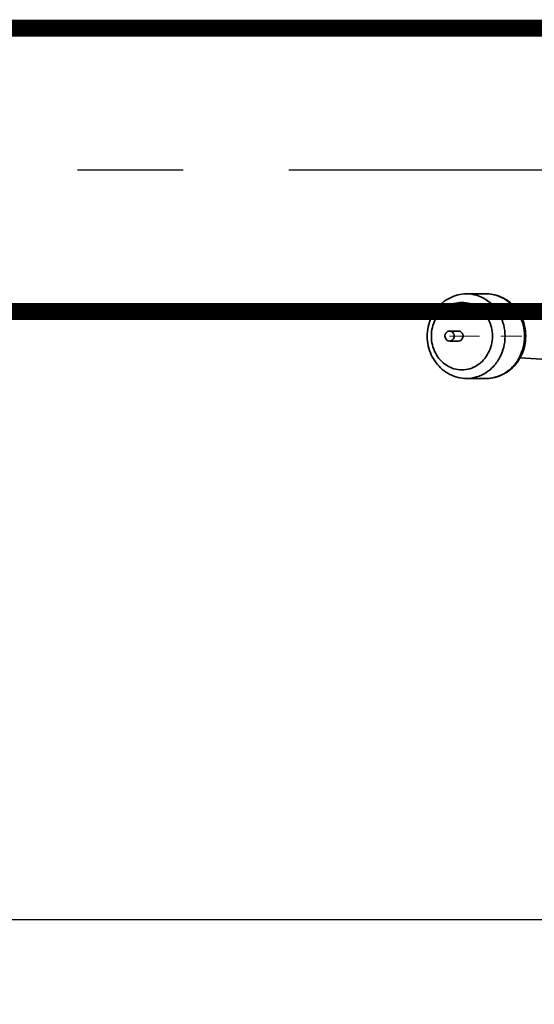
# Model space of a CAD drawing. Header units: inches. Extents: x -341304 to 31571016, y -692717 to 2132253.
# Tile 113 of 256: x 448715 to 451757, y -296417 to -290596. Entities that reach past the tile are written whole.
import ezdxf

# ---------------------------------------------------------------- set-up
doc = ezdxf.new("R2010")
doc.units = ezdxf.units.IN
doc.header["$MEASUREMENT"] = 0
for name, pattern in [('CENTER', [2, 1.25, -0.25, 0.25, -0.25]), ('CENTRE', [1.5, 0.75, -0.25, 0.25, -0.25]), ('DASHDOT', [1, 0.5, -0.25, 0, -0.25])]:
    doc.linetypes.add(name, pattern=pattern)
doc.styles.add('ROMANS', font='romans')
doc.dimstyles.new('User600', dxfattribs={"dimscale": 500, "dimtxt": 1.5, "dimasz": 1.25, "dimexe": 1, "dimexo": 1, "dimgap": 0.4, "dimtad": 1, "dimdec": 0, "dimzin": 0, "dimdsep": 46, "dimtxsty": 'ROMANS', "dimcen": 1, "dimclrd": 8, "dimclre": 8, "dimclrt": 3, "dimadec": 0, "dimazin": 0, "dimtfac": 1, "dimtdec": 0, "dimtix": 1, "dimtofl": 0, "dimtmove": 0, "dimatfit": 3, "dimfxl": 1, "dimtolj": 1, "dimtzin": 0, "dimarcsym": 0})

# ---------------------------------------------------------------- blocks, each defined once
blk = doc.blocks.new('tyyyy')
at = {"color": 230, "linetype": 'Continuous', "lineweight": 35}
for p, q in [((-1275237.2, 585499.2), (-1275352.9, 585499.2)), ((-1273239.7, 585487.8), (-1275036.8, 585377)), ((-1275401.4, 585279.2), (-1275454.3, 585279.2)), ((-1275401.4, 585219.2), (-1275454.3, 585219.2)), ((-1273239.7, 585010.7), (-1275036.8, 585121.4)), ((-1275237.2, 584999.2), (-1275352.9, 584999.2))]:
    blk.add_line(p, q, dxfattribs=at)
at = {"color": 230, "linetype": 'CENTER', "lineweight": 13, "ltscale": 500}
blk.add_line((-1272276.5, 585249.5), (-1275454.3, 585249.5), dxfattribs=at)
at = {"color": 230, "linetype": 'Continuous', "lineweight": 35}
for points, start_tangent, end_tangent in [([(-1275352.9, 585499.2), (-1275404.3, 585493.1), (-1275453.4, 585474.8), (-1275497.8, 585445.1), (-1275535, 585405.4), (-1275563.1, 585357.5), (-1275580.4, 585304), (-1275586, 585247.7), (-1275579.8, 585191.7), (-1275562.1, 585138.8), (-1275533.9, 585091.6), (-1275496.9, 585052.6), (-1275452.9, 585023.4), (-1275404.1, 585005.3), (-1275352.9, 584999.2)], (-1, 0), (1, 0)), ([(-1275352.9, 585499.2), (-1275294.2, 585490.7), (-1275239.6, 585465.7), (-1275192.7, 585426), (-1275156.7, 585374.2), (-1275134, 585313.9), (-1275126.3, 585249.2), (-1275134, 585184.5), (-1275156.7, 585124.2), (-1275192.7, 585072.5), (-1275239.6, 585032.7), (-1275294.2, 585007.8), (-1275352.9, 584999.2)], (1, 0), (-1, 0)), ([(-1275237.2, 584999.2), (-1275185.8, 585005.4), (-1275136.7, 585023.6), (-1275092.3, 585053.4), (-1275055.1, 585093.1), (-1275027, 585141), (-1275009.7, 585194.5), (-1275004.1, 585250.7), (-1275010.3, 585306.8), (-1275028, 585359.7), (-1275056.2, 585406.8), (-1275093.2, 585445.9), (-1275137.2, 585475.1), (-1275186, 585493.1), (-1275237.2, 585499.2)], (1, 0), (-1, 0)), ([(-1275237.2, 585499.2), (-1275178.6, 585490.7), (-1275123.9, 585465.7), (-1275077, 585426), (-1275041, 585374.2), (-1275018.4, 585313.9), (-1275010.6, 585249.2), (-1275018.4, 585184.5), (-1275041, 585124.2), (-1275077, 585072.5), (-1275123.9, 585032.7), (-1275178.6, 585007.8), (-1275237.2, 584999.2)], (1, 0), (-1, 0)), ([(-1275381.3, 585448.4), (-1275428, 585441.6), (-1275471.5, 585421.7), (-1275508.9, 585390), (-1275537.6, 585348.8), (-1275555.6, 585300.8), (-1275561.8, 585249.2), (-1275555.6, 585197.7), (-1275537.6, 585149.7), (-1275508.9, 585108.4), (-1275471.5, 585076.8), (-1275428, 585056.9), (-1275381.3, 585050.1)], (-1, 0), (1, 0)), ([(-1275381.3, 585448.4), (-1275334.6, 585441.6), (-1275291.1, 585421.7), (-1275253.7, 585390), (-1275225, 585348.8), (-1275207, 585300.8), (-1275200.8, 585249.2), (-1275207, 585197.7), (-1275225, 585149.7), (-1275253.7, 585108.4), (-1275291.1, 585076.8), (-1275334.6, 585056.9), (-1275381.3, 585050.1)], (1, 0), (-1, 0)), ([(-1275454.3, 585279.2), (-1275475.5, 585267.9), (-1275480.8, 585242.6), (-1275454.3, 585219.2)], (-1, 0), (1, 0)), ([(-1275454.3, 585279.2), (-1275433, 585267.9), (-1275427.8, 585242.6), (-1275454.3, 585219.2)], (1, 0), (-1, 0)), ([(-1275401.4, 585279.2), (-1275380.2, 585267.9), (-1275374.9, 585242.6), (-1275401.4, 585219.2)], (1, 0), (-1, 0))]:
    blk.add_spline(points, degree=3, dxfattribs=dict(at, start_tangent=start_tangent, end_tangent=end_tangent))
blk = doc.blocks.new('GT REV-02')
at = {"color": 230, "linetype": 'CENTRE', "ltscale": 2500}
blk.add_line((-997843.4, 22190.7), (-971714.3, 22190.7), dxfattribs=at)
at = {"color": 230, "linetype": 'DASHDOT', "ltscale": 2500, "const_width": 100, "elevation": 0}
for points in [[(-976888.4, 23028.7), (-997842.4, 23028.7)], [(-976888.4, 21352.7), (-997842.4, 21352.7)]]:
    blk.add_lwpolyline(points, dxfattribs=at)
at = {"color": 7}
blk.add_blockref('tyyyy', (293560.3, -564041.7), dxfattribs=at)
blk = doc.blocks.new('*D389')
at = {"color": 8, "lineweight": -2, "transparency": 16777216}
for p, q in [((435459.4, -295186), (435459.4, -296417.1)), ((457329.4, -295186), (457329.4, -296417.1)), ((456704.4, -295917.1), (436084.4, -295917.1))]:
    blk.add_line(p, q, dxfattribs=at)
at = {"color": 8, "transparency": 16777216}
for points in [[(436084.4, -295812.9), (436084.4, -296021.3), (435459.4, -295917.1)], [(456704.4, -295812.9), (456704.4, -296021.3), (457329.4, -295917.1)]]:
    blk.add_solid(points, dxfattribs=at)
at = {"layer": 'Defpoints', "color": 0, "transparency": 16777216}
for p in [(435459.4, -294686, 96251.3), (457329.4, -294686), (435459.4, -295917.1)]:
    blk.add_point(p, dxfattribs=at)
at = {"color": 3, "transparency": 16777216, "insert": (446394.4, -295342.1), "char_height": 750, "attachment_point": 5, "style": 'ROMANS'}
blk.add_mtext('\\A1;21870', dxfattribs=at)

msp = doc.modelspace()

# ---------------------------------------------------------------- block references
at = {"color": 230}
msp.add_blockref('GT REV-02', (1433150.1, -313674.2, 96251.3), dxfattribs=at)

# ---------------------------------------------------------------- dimensions: what is measured, and where the dimension line sits
dim = msp.add_linear_dim(base=(435459.4, -295917.1), p1=(457329.4, -294686), p2=(435459.4, -294686, 96251.3), dimstyle='User600', dxfattribs=at)
dim.commit()
dim.dimension.update_dxf_attribs({"geometry": '*D389', "text_midpoint": (446394.4, -295342.1)})

doc.saveas('drawing.dxf')
